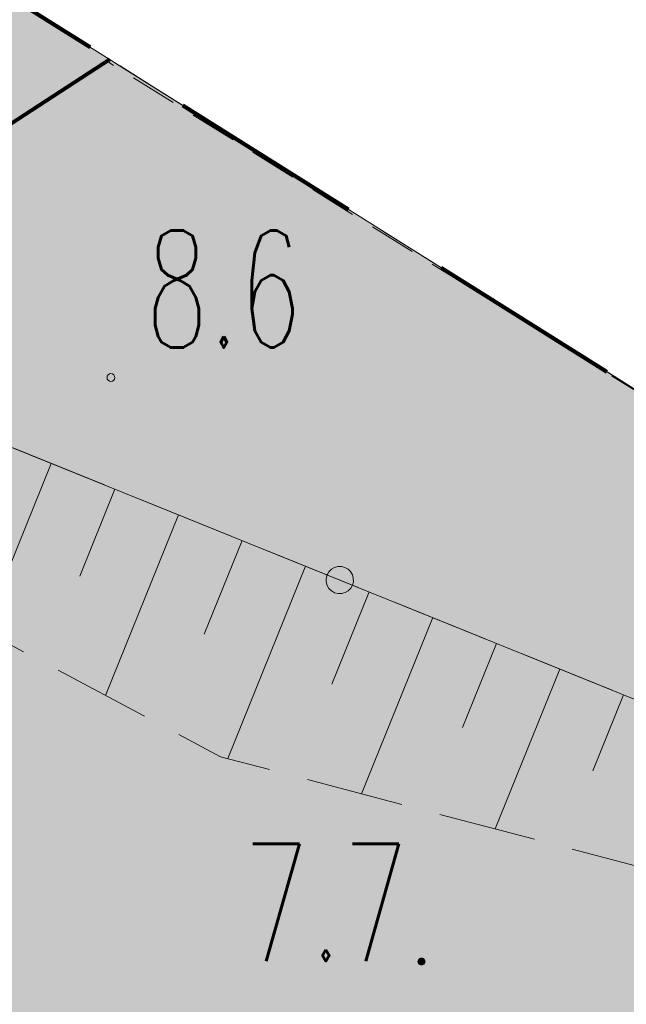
# Model space of a CAD drawing. Header units: millimetres. Extents: x -367306 to 168495, y -187323 to 82034.
# Tile 102 of 170: x 33526 to 41279, y -33610 to -21016. Entities that reach past the tile are written whole.
import ezdxf

# ---------------------------------------------------------------- set-up
doc = ezdxf.new("R2010")
doc.units = ezdxf.units.MM
doc.header["$MEASUREMENT"] = 0
for name, pattern in [('L_0_03', [1000, 500, -500]), ('L_0_05', [1750, 1250, -500]), ('L_0_06', [2000, 1500, -500]), ('Przerywana długa', [3900, 2500, -1400]), ('Przerywana gęsta', [900, 600, -300])]:
    doc.linetypes.add(name, pattern=pattern)
for name, color, linetype, lineweight in [('0_Nr_pióra__196', 1, 'Continuous', 100), ('Nowe_0_Nr_pióra__8', 7, 'Continuous', 13), ('Nowe_0_Nr_pióra__9', 7, 'Continuous', 13), ('Nowe_EGDE_Nr_pióra__9', 7, 'Continuous', 13), ('Nowe_EGKK_Nr_pióra__9', 7, 'Continuous', 13), ('Nowe_EGUG_Nr_pióra__9', 7, 'Continuous', 13), ('Nowe_OTOO_Nr_pióra__7', 7, 'Continuous', 13), ('Nowe_OTOO_Nr_pióra__8', 7, 'Continuous', 13), ('Nowe_OTOO_Nr_pióra__9', 7, 'Continuous', 13), ('Nowe_OTRK_Nr_pióra__8', 7, 'Continuous', 13), ('Nowe_OTRK_Nr_pióra__9', 7, 'Continuous', 13), ('Nowe_OTRN_Nr_pióra__7', 7, 'Continuous', 13), ('Nowe_OTRN_Nr_pióra__8', 7, 'Continuous', 13), ('Nowe_OTRN_Nr_pióra__9', 7, 'Continuous', 13), ('Nowe_OTRN_O_Nr_pióra__8', 7, 'Continuous', 13), ('sytuacja_Nr_pióra__1', 7, 'Continuous', 13), ('sytuacja_Nr_pióra__160', 150, 'Continuous', 80)]:
    doc.layers.add(name, color=color, linetype=linetype, lineweight=lineweight)
for name, color, linetype, lineweight, true_color in [('0_Nr_pióra__240', 7, 'Continuous', 18, 0xdcf887), ('sytuacja_Nr_pióra__240', 7, 'Continuous', 18, 0xdcf887), ('sytuacja_Nr_pióra__65', 7, 'Continuous', 13, 0x80c2ff)]:
    doc.layers.add(name, color=color, linetype=linetype, lineweight=lineweight, true_color=true_color)
doc.styles.add('STYL_AUTOMATYCZNY_3', font='Simplex.shx')

msp = doc.modelspace()

# ---------------------------------------------------------------- hatches: boundary and pattern name
at = {"layer": '0_Nr_pióra__240', "linetype": 'Continuous', "lineweight": 0, "true_color": 0x2c311b}
h = msp.add_hatch(color=250, dxfattribs=at)
h.paths.add_polyline_path([(-66188.4, -91903), (-66614.5, -94548.3), (-66298.8, -97378.8), (-65984.3, -99017.4), (-65908.4, -99413), (-64712.2, -102204), (-58518.4, -110243), (-50111, -115999.3), (-47098.4, -116963), (-41453.6, -119928.7), (-34528.4, -123913), (-27542, -126699.5), (-17768.4, -130063), (-13738.4, -130763), (-10228.4, -130053), (-8250.8, -129253.7), (-6418.4, -128513), (1281.6, -122723), (6111.6, -118913), (10781.6, -111903), (16181.6, -103873), (18201.6, -100163), (20011.6, -95123), (16011.6, -93623), (16701.6, -91693), (20441.6, -93093), (21661.6, -88693), (23081.6, -83003), (27191.6, -71293), (30631.6, -60783), (31911.6, -55323), (29151.6, -51443), (28891.6, -49533), (30181.6, -45723), (31101.6, -42243), (34861.6, -35003), (38441.6, -36363), (38971.6, -36563), (43011.6, -35863), (44581.6, -34413), (45722.8, -32090.7, -0.0858455), (43856.1, -32295.1, -0.0456676), (39865.4, -31597.6, -0.4386501), (38513.6, -29386.7), (20761.8, -20593.2, 0.4093195), (15438.6, -22340.1), (11240.6, -30469.9), (6891.2, -41834.5, -0.0668962), (5615.5, -44174.5), (3147.5, -47540.4, 0.0944648), (1538.4, -50920.2), (137, -56275.4), (-2720.5, -55330.7), (-1367.1, -50171.2, -0.0924718), (512.1, -46189.6), (2949.5, -42813.9, 0.0650464), (4180.8, -40535.7), (8549.9, -29121), (12765.9, -20956.4, -0.4090793), (22094, -17890.9), (41430.9, -27449.7, 0.2885872), (44331.6, -27593), (15671.6, -9583), (6061.6, -22143), (-2038, -25712.7), (-2368.4, -26663), (-4378.4, -29603), (-6808.4, -31263), (-17975.2, -32480.7), (-18010.6, -32516.1), (-18046.1, -32585.8), (-18058.4, -32663), (-18054.4, -32688.2), (-26394.5, -33540.5), (-35298.4, -38813), (-39078.4, -45333), (-42849.8, -50403.7), (-48488.4, -59393), (-55388.4, -70023), (-61968.4, -80313), (-64978.4, -87033)])
h.paths.add_polyline_path([(-22028.4, -110463), (-14458.4, -114383), (-10478.4, -106393), (-10731.3, -106263.8), (-17938.4, -102583), (-21362.4, -109180), (-27768.4, -106013), (-28428.4, -107313)], flags=0)
h.paths.add_polyline_path([(-14658.4, -104253), (-10731.3, -106263.8), (-7868.4, -101253), (-9425.6, -100474.4), (-10288.4, -100043), (-11968.4, -103343), (-10808.4, -103943), (-9768.4, -101903), (-9568.4, -102003), (-10928.4, -104763), (-14088.4, -103153)], flags=0)
at = {"layer": 'Nowe_OTOO_Nr_pióra__7', "linetype": 'Continuous', "lineweight": 13}
msp.add_hatch(color=7, dxfattribs=at).paths.add_polyline_path([(37778.9, -28248.6), (37790.3, -28204.4), (37789.9, -28158.7), (37777.7, -28114.7), (37754.6, -28075.3), (37722, -28043.3), (37682.2, -28020.8), (37638, -28009.3), (37592.3, -28009.7), (37548.3, -28021.9), (37508.9, -28045.1), (37476.9, -28077.6), (37454.4, -28117.4), (37442.9, -28161.6), (37443.3, -28207.3), (37455.5, -28251.3), (37478.7, -28290.7), (37511.3, -28322.7), (37551, -28345.3), (37595.2, -28356.7), (37640.9, -28356.3), (37684.9, -28344.1), (37724.3, -28321), (37756.3, -28288.4)])
msp.add_hatch(color=7, dxfattribs=at).paths.add_polyline_path([(37778.9, -28248.6), (37790.3, -28204.4), (37789.9, -28158.7), (37777.7, -28114.7), (37754.6, -28075.3), (37722, -28043.3), (37682.2, -28020.8), (37638, -28009.3), (37592.3, -28009.7), (37548.3, -28021.9), (37508.9, -28045.1), (37476.9, -28077.6), (37454.4, -28117.4), (37442.9, -28161.6), (37443.3, -28207.3), (37455.5, -28251.3), (37478.7, -28290.7), (37511.3, -28322.7), (37551, -28345.3), (37595.2, -28356.7), (37640.9, -28356.3), (37684.9, -28344.1), (37724.3, -28321), (37756.3, -28288.4)])
at = {"layer": 'Nowe_OTRN_Nr_pióra__7', "linetype": 'Continuous', "lineweight": 13}
msp.add_hatch(color=7, dxfattribs=at).paths.add_polyline_path([(38616.6, -33063), (38618.2, -33074.7), (38622.6, -33085.5), (38629.8, -33094.8), (38639.1, -33102), (38650, -33106.5), (38661.6, -33108), (38673.3, -33106.5), (38684.1, -33102), (38693.4, -33094.8), (38700.6, -33085.5), (38705.1, -33074.7), (38706.6, -33063), (38705.1, -33051.4), (38700.6, -33040.5), (38693.4, -33031.2), (38684.1, -33024), (38673.3, -33019.6), (38661.6, -33018), (38650, -33019.6), (38639.1, -33024), (38629.8, -33031.2), (38622.6, -33040.5), (38618.2, -33051.4)])
at = {"layer": 'sytuacja_Nr_pióra__240', "linetype": 'Continuous', "lineweight": 0, "true_color": 0x2c311b}
h = msp.add_hatch(color=250, dxfattribs=at)
h.paths.add_polyline_path([(-2720.5, -55330.7), (137, -56275.4), (1538.4, -50920.2, -0.0944648), (3147.5, -47540.4), (5615.5, -44174.5, 0.0668962), (6891.2, -41834.5), (11240.6, -30469.9), (15438.6, -22340.1, -0.4093195), (20761.8, -20593.2), (38513.6, -29386.7, 0.2991106), (39091.3, -31232.4, 0.1233548), (39865.4, -31597.6, 0.0456676), (43856.1, -32295.1, 0.026387), (44437.2, -32300.6, 0.0593242), (45722.8, -32090.7, 0.0432048), (46609.9, -31749.9, 0.0231539), (47057.6, -31505.7), (48236.5, -30789.9, 0.0112829), (48510.8, -30586.1), (44331.6, -27593, -0.260542), (41430.9, -27449.7), (22094, -17890.9, 0.4090793), (12765.9, -20956.4), (8549.9, -29121), (4180.8, -40535.7, -0.0650464), (2949.5, -42813.9), (512.1, -46189.6, 0.0924718), (-1367.1, -50171.2)])
h.paths.add_polyline_path([(44179.4, -30837.4), (44175.5, -30835.8, 0.000185), (44180.7, -30835.1)], flags=0)
h.paths.add_polyline_path([(44366, -31076.3), (44365.9, -31076.3), (44366.1, -31076.3)], flags=0)
h.paths.add_polyline_path([(44449.3, -31041), (44449.4, -31040.9), (44449.4, -31041)], flags=0)
h.paths.add_polyline_path([(44479.6, -30795.3), (44479.6, -30795.3), (44479.6, -30795.4)], flags=0)
h.paths.add_polyline_path([(46001.4, -31524), (46001.3, -31524), (46003.4, -31519.8)], flags=0)
h.paths.add_polyline_path([(46456.8, -30573.8), (46566.4, -30345.2), (46566.4, -30345.2)], flags=0)
at = {"layer": 'sytuacja_Nr_pióra__65', "linetype": 'Continuous', "lineweight": 0, "true_color": 0x192633}
h = msp.add_hatch(color=179, dxfattribs=at)
h.paths.add_polyline_path([(-35518.4, -34473), (-67898.4, -84573), (-66138.4, -100353), (-58518.4, -110243), (-42598.4, -121143), (-16648.4, -132123), (-1348.4, -129693), (3325.5, -137445.8), (6501.6, -134653), (31321.6, -148073), (43551.6, -131243), (55981.6, -97123), (70921.6, -40873), (56311.6, -36173), (44331.6, -27593), (34641.9, -21548.3), (33406.4, -22351.9), (22129.7, -25856.9, 0.3125645), (16459.2, -35763.1, 0.0639815), (16561.6, -47403, -0.0641372), (20517.6, -68873.4, -0.1525468), (13695.5, -93630.2), (3435.8, -112923.9, -0.0818728), (1461.6, -115509.5), (-6521.8, -122921.4, -0.1451753), (-12306.4, -125248.3, -0.1061481), (-20698.4, -125033, -0.0211831), (-52070.1, -110031, -0.0156571), (-52613.6, -109720), (-56888.4, -107093), (-58193.1, -105873.8, -0.0772249), (-60088.2, -103457.7), (-61531.9, -100882.9, -0.0991166), (-62742.3, -97148), (-63291.3, -92429.4, -0.0773758), (-63172.5, -89355.1), (-62676, -86815.8, -0.093547), (-61301.5, -83370.5), (-34907, -41842.2, -0.0487492), (-33708.7, -40309.7), (-33683.4, -40283.1, -0.1375551), (-29041.8, -37523.5, -0.0442175), (-27588.1, -37267), (-16029.6, -36267.8, 0.1385926), (-10942.3, -34343.2), (-4215.8, -29365.2), (-2512.8, -27715.9, 0.2008798), (-1007.6, -25258.6), (-17808.4, -32663)])
h.paths.add_polyline_path([(33381.6, -100123), (34081.6, -98183), (16701.6, -91693), (16011.6, -93623)], flags=0)

# ---------------------------------------------------------------- linework, layer by layer
at = {"layer": '0_Nr_pióra__196', "color": 1, "linetype": 'Przerywana długa', "lineweight": 100}
msp.add_lwpolyline([(55981.6, -97123), (70921.6, -40873), (56311.6, -36173), (44331.6, -27593), (15671.6, -9583), (6061.6, -22143), (-17808.4, -32663), (-35518.4, -34473), (-67898.4, -84573), (-66138.4, -100353), (-58518.4, -110243), (-42598.4, -121143), (-16648.4, -132123), (-1348.4, -129693), (3325.5, -137445.8), (6501.6, -134653), (31321.6, -148073), (43551.6, -131243)], close=True, dxfattribs=at)
at = {"layer": 'Nowe_0_Nr_pióra__8', "color": 7, "linetype": 'Continuous', "lineweight": 13}
msp.add_line((34691.6, -25593), (34691.7, -25593), dxfattribs=at)
at = {"layer": 'Nowe_0_Nr_pióra__9', "color": 7, "linetype": 'Continuous', "lineweight": 13}
msp.add_circle((34691.6, -25593), 50, dxfattribs=at)
at = {"layer": 'Nowe_EGDE_Nr_pióra__9', "color": 7, "linetype": 'Continuous', "lineweight": 13, "flags": 128}
for points in [[(44331.6, -27593), (59791.6, 2597), (76491.6, -4103), (75171.6, 3647), (70471.6, 39997), (65251.6, 47097), (50221.6, 10987), (-7768.4, 34407), (-12278.4, 26477), (-17648.4, 3857), (15671.6, -9583)], [(55981.6, -97123), (70921.6, -40873), (56311.6, -36173), (44331.6, -27593), (15671.6, -9583), (6061.6, -22143), (-17808.4, -32663), (-35518.4, -34473), (-67898.4, -84573), (-66138.4, -100353), (-58518.4, -110243), (-42598.4, -121143), (-16648.4, -132123), (-1348.4, -129693), (3311.6, -137403), (6501.6, -134653), (31321.6, -148073), (43551.6, -131243)]]:
    msp.add_lwpolyline(points, close=True, dxfattribs=at)
at = {"layer": 'Nowe_EGKK_Nr_pióra__9', "color": 7, "linetype": 'L_0_06', "lineweight": 13, "flags": 128}
msp.add_lwpolyline([(75171.6, 3647), (70471.6, 39997), (65251.6, 47097), (50221.6, 10987), (48471.6, 5557), (35521.6, -17603), (33560.7, -20824.5), (44331.6, -27593), (52047.3, -12525.9), (69441.6, -2313), (77721.6, -12313), (76491.6, -4103)], close=True, dxfattribs=at)
at = {"layer": 'Nowe_EGUG_Nr_pióra__9', "color": 7, "linetype": 'L_0_03', "lineweight": 13, "flags": 128}
for points in [[(75171.6, 3647), (70471.6, 39997), (65251.6, 47097), (50221.6, 10987), (48471.6, 5557), (35521.6, -17603), (33560.7, -20824.5), (44331.6, -27593), (52047.3, -12525.9), (69441.6, -2313), (77721.6, -12313), (76491.6, -4103)], [(28631.6, -68213), (32131.6, -55673), (29651.6, -50493), (31721.6, -45713), (38441.6, -36363), (42301.6, -37993), (46621.6, -31733), (47506.2, -29866.6), (44331.6, -27593), (33560.7, -20824.5), (15671.6, -9583), (6061.6, -22143), (-17808.4, -32663), (-32708.1, -34185.8), (-46598.4, -55193), (-65928.4, -86443), (-64298.4, -99413), (-56468.4, -109643), (-41388.4, -119513), (-15438.4, -130493), (-4988.4, -128413), (-568.4, -125543), (7471.6, -118773), (15641.6, -105623), (19151.6, -99663), (18891.6, -95613), (23091.6, -85543)]]:
    msp.add_lwpolyline(points, close=True, dxfattribs=at)
at = {"layer": 'Nowe_OTOO_Nr_pióra__8', "color": 7, "linetype": 'Continuous', "lineweight": 13}
for p, q in [((37476.9, -28077.6), (37476.9, -28077.6)), ((37476.9, -28077.6), (37476.9, -28077.6)), ((37508.9, -28045.1), (37509, -28045.1)), ((37508.9, -28045.1), (37509, -28045.1)), ((37548.3, -28021.9), (37548.4, -28021.9)), ((37548.3, -28021.9), (37548.4, -28021.9)), ((37592.3, -28009.7), (37592.4, -28009.7)), ((37592.3, -28009.7), (37592.4, -28009.7)), ((37638, -28009.3), (37638.1, -28009.3)), ((37638, -28009.3), (37638.1, -28009.3)), ((37682.2, -28020.8), (37682.3, -28020.8)), ((37682.2, -28020.8), (37682.3, -28020.8)), ((37722, -28043.3), (37722, -28043.3)), ((37722, -28043.3), (37722, -28043.3)), ((37754.6, -28075.3), (37754.6, -28075.3)), ((37754.6, -28075.3), (37754.6, -28075.3)), ((37442.9, -28161.6), (37443, -28161.6)), ((37442.9, -28161.6), (37443, -28161.6)), ((37443.3, -28207.3), (37443.4, -28207.3)), ((37443.3, -28207.3), (37443.4, -28207.3)), ((37454.4, -28117.4), (37454.4, -28117.4)), ((37454.4, -28117.4), (37454.4, -28117.4)), ((37777.7, -28114.7), (37777.8, -28114.7)), ((37777.7, -28114.7), (37777.8, -28114.7)), ((37789.9, -28158.7), (37790, -28158.7)), ((37789.9, -28158.7), (37790, -28158.7)), ((37790.3, -28204.4), (37790.4, -28204.4)), ((37790.3, -28204.4), (37790.4, -28204.4)), ((37455.5, -28251.3), (37455.6, -28251.3)), ((37455.5, -28251.3), (37455.6, -28251.3)), ((37478.7, -28290.7), (37478.7, -28290.7)), ((37478.7, -28290.7), (37478.7, -28290.7)), ((37511.3, -28322.7), (37511.3, -28322.7)), ((37511.3, -28322.7), (37511.3, -28322.7)), ((37724.3, -28321), (37724.4, -28321)), ((37724.3, -28321), (37724.4, -28321)), ((37756.3, -28288.4), (37756.4, -28288.4)), ((37756.3, -28288.4), (37756.4, -28288.4)), ((37778.9, -28248.6), (37778.9, -28248.6)), ((37778.9, -28248.6), (37778.9, -28248.6)), ((37551, -28345.3), (37551.1, -28345.3)), ((37551, -28345.3), (37551.1, -28345.3)), ((37595.2, -28356.7), (37595.3, -28356.7)), ((37595.2, -28356.7), (37595.3, -28356.7)), ((37640.9, -28356.3), (37641, -28356.3)), ((37640.9, -28356.3), (37641, -28356.3)), ((37684.9, -28344.1), (37685, -28344.1)), ((37684.9, -28344.1), (37685, -28344.1))]:
    msp.add_line(p, q, dxfattribs=at)
at = {"layer": 'Nowe_OTOO_Nr_pióra__9', "color": 7, "linetype": 'Continuous', "lineweight": 13, "flags": 128}
msp.add_lwpolyline([(44341.6, -30903), (30891.6, -25463), (24261.6, -22983), (20361.6, -21593), (16701.6, -19693)], dxfattribs=at)
msp.add_lwpolyline([(37778.9, -28248.6), (37790.3, -28204.4), (37789.9, -28158.7), (37777.7, -28114.7), (37754.6, -28075.3), (37722, -28043.3), (37682.2, -28020.8), (37638, -28009.3), (37592.3, -28009.7), (37548.3, -28021.9), (37508.9, -28045.1), (37476.9, -28077.6), (37454.4, -28117.4), (37442.9, -28161.6), (37443.3, -28207.3), (37455.5, -28251.3), (37478.7, -28290.7), (37511.3, -28322.7), (37551, -28345.3), (37595.2, -28356.7), (37640.9, -28356.3), (37684.9, -28344.1), (37724.3, -28321), (37756.3, -28288.4)], close=True, dxfattribs=at)
msp.add_lwpolyline([(37778.9, -28248.6), (37790.3, -28204.4), (37789.9, -28158.7), (37777.7, -28114.7), (37754.6, -28075.3), (37722, -28043.3), (37682.2, -28020.8), (37638, -28009.3), (37592.3, -28009.7), (37548.3, -28021.9), (37508.9, -28045.1), (37476.9, -28077.6), (37454.4, -28117.4), (37442.9, -28161.6), (37443.3, -28207.3), (37455.5, -28251.3), (37478.7, -28290.7), (37511.3, -28322.7), (37551, -28345.3), (37595.2, -28356.7), (37640.9, -28356.3), (37684.9, -28344.1), (37724.3, -28321), (37756.3, -28288.4)], close=True, dxfattribs=at)
at = {"layer": 'Nowe_OTRK_Nr_pióra__8', "color": 7, "linetype": 'Continuous', "lineweight": 13}
for p, q in [((33929.1, -26691.6), (33929.2, -26691.6)), ((34741.9, -27020.3), (34742, -27020.3)), ((35554.7, -27349.1), (35554.8, -27349.1)), ((36367.5, -27677.8), (36367.6, -27677.8)), ((37180.3, -28006.5), (37180.4, -28006.5)), ((34292.1, -28132.4), (34292.2, -28132.4)), ((37993.1, -28335.3), (37993.2, -28335.3)), ((38805.9, -28664), (38806, -28664)), ((35883, -28875.7), (35883, -28875.7)), ((39618.7, -28992.8), (39618.8, -28992.8)), ((40431.5, -29321.5), (40431.6, -29321.5)), ((37516.4, -29513.9), (37516.5, -29513.9)), ((34620.4, -29659.1), (34620.4, -29659.1)), ((41244.3, -29650.3), (41244.4, -29650.3)), ((39184, -30067.6), (39184, -30067.6)), ((36091.6, -30443), (36091.7, -30443)), ((36184.9, -30467.6), (36185, -30467.6)), ((40851.6, -30621.3), (40851.6, -30621.3)), ((37894.5, -30917.5), (37894.5, -30917.5)), ((39604, -31367.3), (39604.1, -31367.3))]:
    msp.add_line(p, q, dxfattribs=at)
at = {"layer": 'Nowe_OTRK_Nr_pióra__9', "color": 7, "linetype": 'L_0_05', "lineweight": 13, "flags": 128}
msp.add_lwpolyline([(44341.6, -30903), (30891.6, -25463), (24261.6, -22983), (30761.6, -27603), (36091.6, -30443), (42361.6, -32093)], close=True, dxfattribs=at)
at = {"layer": 'Nowe_OTRK_Nr_pióra__9', "color": 7, "linetype": 'Continuous', "lineweight": 13, "flags": 128}
for points in [[(33929.1, -26691.6), (33064.2, -28829.9)], [(34741.9, -27020.3), (34292.1, -28132.4)], [(35554.7, -27349.1), (34620.4, -29659.1)], [(36367.5, -27677.8), (35883, -28875.7)], [(37180.3, -28006.5), (36184.9, -30467.6)], [(37993.1, -28335.3), (37516.4, -29513.9)], [(38805.9, -28664), (37894.5, -30917.5)], [(39618.7, -28992.8), (39184, -30067.6)], [(40431.5, -29321.5), (39604, -31367.3)], [(41244.3, -29650.3), (40851.6, -30621.3)]]:
    msp.add_lwpolyline(points, dxfattribs=at)
at = {"layer": 'Nowe_OTRN_Nr_pióra__8', "color": 7, "linetype": 'Continuous', "lineweight": 13}
for p, q in [((38616.6, -33063), (38616.7, -33063)), ((38618.2, -33051.4), (38618.2, -33051.4)), ((38618.2, -33074.7), (38618.2, -33074.7)), ((38622.6, -33040.5), (38622.7, -33040.5)), ((38622.6, -33085.5), (38622.7, -33085.5)), ((38629.8, -33031.2), (38629.9, -33031.2)), ((38629.8, -33094.8), (38629.9, -33094.8)), ((38639.1, -33024), (38639.2, -33024)), ((38639.1, -33102), (38639.2, -33102)), ((38650, -33019.6), (38650, -33019.6)), ((38650, -33106.5), (38650, -33106.5)), ((38661.6, -33018), (38661.7, -33018)), ((38661.6, -33108), (38661.7, -33108)), ((38673.3, -33019.6), (38673.3, -33019.6)), ((38673.3, -33106.5), (38673.3, -33106.5)), ((38684.1, -33024), (38684.2, -33024)), ((38684.1, -33102), (38684.2, -33102)), ((38693.4, -33031.2), (38693.5, -33031.2)), ((38693.4, -33094.8), (38693.5, -33094.8)), ((38700.6, -33040.5), (38700.6, -33040.5)), ((38700.6, -33085.5), (38700.6, -33085.5)), ((38705.1, -33051.4), (38705.1, -33051.4)), ((38705.1, -33074.7), (38705.1, -33074.7)), ((38706.6, -33063), (38706.7, -33063))]:
    msp.add_line(p, q, dxfattribs=at)
at = {"layer": 'Nowe_OTRN_Nr_pióra__9', "color": 7, "linetype": 'Continuous', "lineweight": 13, "flags": 128}
msp.add_lwpolyline([(38616.6, -33063), (38618.2, -33074.7), (38622.6, -33085.5), (38629.8, -33094.8), (38639.1, -33102), (38650, -33106.5), (38661.6, -33108), (38673.3, -33106.5), (38684.1, -33102), (38693.4, -33094.8), (38700.6, -33085.5), (38705.1, -33074.7), (38706.6, -33063), (38705.1, -33051.4), (38700.6, -33040.5), (38693.4, -33031.2), (38684.1, -33024), (38673.3, -33019.6), (38661.6, -33018), (38650, -33019.6), (38639.1, -33024), (38629.8, -33031.2), (38622.6, -33040.5), (38618.2, -33051.4)], close=True, dxfattribs=at)
at = {"layer": 'sytuacja_Nr_pióra__1', "color": 7, "linetype": 'Przerywana gęsta', "lineweight": 13, "flags": 128}
msp.add_lwpolyline([(-35518.4, -34473), (-67898.4, -84573), (-66138.4, -100353), (-58518.4, -110243), (-42598.4, -121143), (-16648.4, -132123), (-1348.4, -129693), (3325.5, -137445.8), (6501.6, -134653), (31321.6, -148073), (43551.6, -131243), (55981.6, -97123), (70921.6, -40873), (56311.6, -36173), (44331.6, -27593), (34641.9, -21548.3), (33406.4, -22351.9), (22129.7, -25856.9, 0.3125645), (16459.2, -35763.1, 0.0639815), (16561.6, -47403, -0.0641372), (20517.6, -68873.4, -0.1525468), (13695.5, -93630.2), (3435.8, -112923.9, -0.0818728), (1461.6, -115509.5), (-6521.8, -122921.4, -0.1451753), (-12306.4, -125248.3, -0.1061481), (-20698.4, -125033, -0.0211831), (-52070.1, -110031, -0.0156571), (-52613.6, -109720), (-56888.4, -107093), (-58193.1, -105873.8, -0.0772249), (-60088.2, -103457.7), (-61531.9, -100882.9, -0.0991166), (-62742.3, -97148), (-63291.3, -92429.4, -0.0773758), (-63172.5, -89355.1), (-62676, -86815.8, -0.093547), (-61301.5, -83370.5), (-34907, -41842.2, -0.0487492), (-33708.7, -40309.7), (-33683.4, -40283.1, -0.1375551), (-29041.8, -37523.5, -0.0442175), (-27588.1, -37267), (-16029.6, -36267.8, 0.1385926), (-10942.3, -34343.2), (-4215.8, -29365.2), (-2512.8, -27715.9, 0.2008798), (-1007.6, -25258.6), (-17808.4, -32663)], format="xyb", close=True, dxfattribs=at)
at = {"layer": 'sytuacja_Nr_pióra__160', "color": 150, "linetype": 'Przerywana długa', "lineweight": 80}
msp.add_lwpolyline([(34676.6, -21525.8), (33406.4, -22351.9), (22129.7, -25856.9, 0.3125645), (16459.2, -35763.1, 0.0639815), (16561.6, -47403, -0.0641372), (20517.6, -68873.4, -0.1525468), (13695.5, -93630.2), (3435.8, -112923.9, -0.0818728), (1461.6, -115509.5), (-6521.8, -122921.4, -0.1451753), (-12306.4, -125248.3, -0.1061481), (-20698.4, -125033, -0.0211831), (-52070.1, -110031, -0.0156571)], format="xyb", dxfattribs=at)

# ---------------------------------------------------------------- texts
at = {"layer": 'Nowe_0_Nr_pióra__8', "color": 7, "linetype": 'Continuous', "lineweight": 13, "insert": (35138, -25210.7), "char_height": 1500, "attachment_point": 7, "style": 'STYL_AUTOMATYCZNY_3'}
msp.add_mtext('\\A1;{\\W0.620000x;\\pql;\\FSimplex.shx;8.6}', dxfattribs=at)
at = {"layer": 'Nowe_OTRN_O_Nr_pióra__8', "color": 7, "linetype": 'Continuous', "lineweight": 13, "insert": (36378.9, -33057.4), "char_height": 1500, "attachment_point": 7, "style": 'STYL_AUTOMATYCZNY_3'}
msp.add_mtext('\\A1;{\\W0.660000x;\\pql;\\FSimplex.shx;7.7}', dxfattribs=at)

doc.saveas('drawing.dxf')
